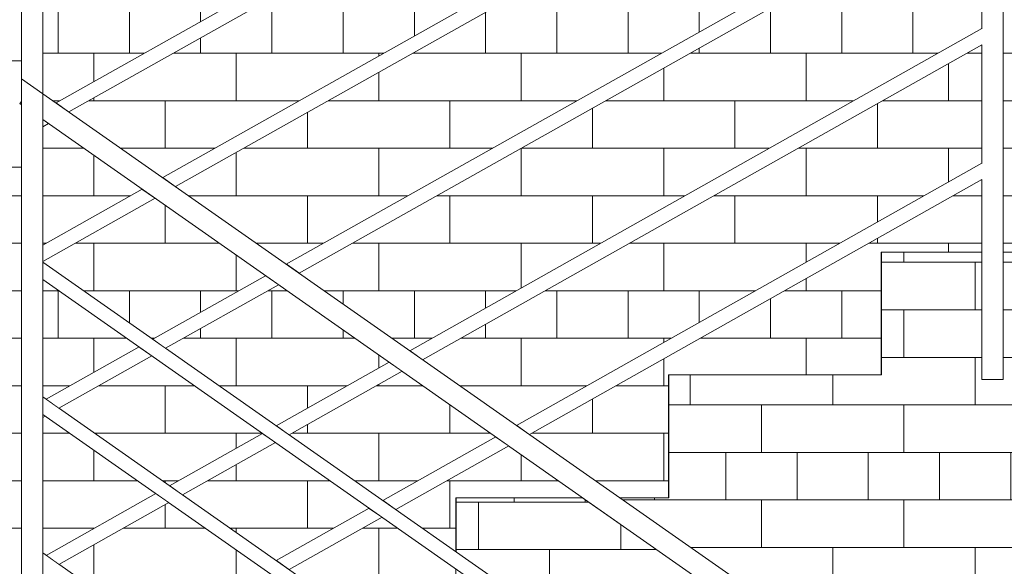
# Model space of a CAD drawing. Header units: centimetres. Extents: x 13236 to 130629, y -361 to 3059.
# Tile 22 of 71: x 76144 to 76283, y 91 to 168. Entities that reach past the tile are written whole.
import ezdxf

# ---------------------------------------------------------------- set-up
doc = ezdxf.new("R2010")
doc.units = ezdxf.units.CM
doc.header["$MEASUREMENT"] = 0
doc.linetypes.add('Wipeout_Contour', pattern=[100, 0, -100])
for name, color, linetype, lineweight in [('0_Nr_pióra__102', 9, 'Continuous', 5), ('0_Nr_pióra__2', 8, 'Continuous', 5), ('0_Nr_pióra__61', 251, 'Continuous', 13), ('_elementy3d_Nr_pióra__102', 9, 'Continuous', 5)]:
    doc.layers.add(name, color=color, linetype=linetype, lineweight=lineweight)
doc.layers.add('_elementy3d', color=7, linetype='Continuous')

# ---------------------------------------------------------------- blocks, each defined once
blk = doc.blocks.new('Wypełnienie_1_4', base_point=(73973.14, 422.67))
at = {"linetype": 'Wipeout_Contour', "ltscale": 915013.973191}
blk.add_wipeout([(75816.73, -35.2), (75816.73, -115.2), (75898.81, -116.62), (76246.84, -127.34), (76589.22, -131.4), (76589.22, 149.8), (76452.22, 149.8), (76452.22, 89.8), (76342.23, 89.8), (76342.23, 20.81), (76233.72, 20.81), (76233.72, -35.2)], dxfattribs=at).dxf.layer = '_elementy3d'

msp = doc.modelspace()

# ---------------------------------------------------------------- block references
at = {"layer": '_elementy3d_Nr_pióra__102', "linetype": 'Continuous'}
msp.add_blockref('Wypełnienie_1_4', (73973.14, 422.67), dxfattribs=at)

# ---------------------------------------------------------------- next in the draw order: hatches: boundary and pattern name
at = {"layer": '0_Nr_pióra__102', "linetype": 'Continuous'}
h = msp.add_hatch(dxfattribs=at)
h.set_pattern_fill('Cegła___wiązanie_pospoli_00', color=256, style=0, pattern_type=2)
h.set_pattern_definition([(0, (76294.8524, 183.823), (0, 6.7), []), (90, (76294.852, 183.823), (-20.1, 0), [6.7, -6.7]), (90, (76304.902, 190.523), (-20.1, 0), [6.7, -20.1, 6.7, -6.7]), (90, (76299.877, 203.923), (-10.05, 0), [6.7, -33.5])])
h.paths.add_polyline_path([(75999.27, 147.67), (75999.27, 49.07), (76145.47, 49.07), (76145.55, 66.45), (76175.26, 66.45), (76175.26, 83.75), (76205.26, 83.75), (76205.26, 101.05), (76235.26, 101.05), (76235.26, 118.35), (76265.26, 118.35), (76265.26, 135.65), (76295.26, 135.65), (76295.26, 152.95), (76325.26, 152.95), (76325.26, 170.25), (76355.26, 170.25), (76355.26, 187.55), (76385.26, 187.55), (76385.26, 204.85), (76415.88, 204.85), (76415.88, 219.1), (76569.22, 219.1), (76569.21, 319.67), (76456.75, 319.67), (76456.75, 280.1), (76453.75, 280.1), (76453.75, 319.67), (76327.54, 319.67), (76327.54, 259.67), (76238.54, 259.67), (76238.54, 214.67), (76222.54, 214.67), (76222.54, 204.67), (76208.54, 204.67), (76208.54, 199.67), (76145.47, 199.67), (76145.25, 147.67)])
h = msp.add_hatch(dxfattribs=at)
h.set_pattern_fill('Cegła___wiązanie_pospoli_00', color=256, style=0, pattern_type=2)
h.set_pattern_definition([(0, (76409.1454, 120.831), (0, 6.7), []), (90, (76409.145, 120.83), (-20.1, 0), [6.7, -6.7]), (90, (76419.195, 127.53), (-20.1, 0), [6.7, -20.1, 6.7, -6.7]), (90, (76414.17, 140.931), (-10.05, 0), [6.7, -33.5])])
h.paths.add_polyline_path([(76228.17, 101.05), (76254.77, 81.9), (76254.77, 20.68), (76256.77, 20.68), (76256.77, 80.5), (76342.23, 20.68), (76342.23, 89.67), (76452.22, 89.67), (76452.22, 149.67), (76589.22, 149.67), (76589.22, 196.06), (76583.25, 196.06), (76583.25, 220.98), (76458.25, 220.98), (76458.25, 197.6), (76452.11, 197.6), (76452.14, 201.33), (76449.1, 201.3), (76449.1, 220.98), (76418.88, 220.98), (76418.86, 201.66), (76415.85, 201.63), (76415.85, 204.85), (76385.25, 204.85), (76385.25, 187.55), (76355.25, 187.55), (76355.25, 170.25), (76325.25, 170.25), (76325.25, 152.95), (76295.25, 152.95), (76295.25, 135.65), (76287.98, 135.65), (76287.98, 117.7), (76284.98, 117.7), (76284.97, 135.65), (76282.44, 135.65), (76282.44, 117.7), (76279.43, 117.7), (76279.43, 135.65), (76265.25, 135.65), (76265.25, 118.35), (76235.25, 118.35), (76235.25, 101.05)])
h = msp.add_hatch(dxfattribs=at)
h.set_pattern_fill('Bloczki_ceramiczne_0004', color=256, style=0, pattern_type=2)
h.set_pattern_definition([(90, (76073.17, 155.167), (-13.5, 0), [])])
h.paths.add_polyline_path([(75970.8, 162.67), (75970.8, 147.67), (76145.22, 147.67), (76145.54, 147.75), (76145.54, 162.67)])
h = msp.add_hatch(dxfattribs=at)
h.set_pattern_fill('Cegła___wiązanie_pospoli_00', color=256, style=0, pattern_type=2)
h.set_pattern_definition([(0, (76228.514, 80.314), (0, 6.7), []), (90, (76228.514, 80.314), (-20.1, 0), [6.7, -6.7]), (90, (76238.564, 87.014), (-20.1, 0), [6.7, -20.1, 6.7, -6.7]), (90, (76233.539, 100.414), (-10.05, 0), [6.7, -33.5])])
h.paths.add_polyline_path([(76251.86, 80.94), (76223.13, 101.05), (76205.26, 101.05), (76205.26, 92.78), (76251.77, 60.23), (76251.77, 80.81)])

# ---------------------------------------------------------------- next in the draw order: linework, layer by layer
at = {"layer": '0_Nr_pióra__2', "linetype": 'Continuous', "flags": 128}
for points in [[(76145.47, 199.67), (76145.25, 147.67), (75999.27, 147.67), (75999.27, 49.07), (76145.47, 49.07), (76145.55, 66.45), (76175.26, 66.45), (76175.26, 83.75), (76205.26, 83.75), (76205.26, 101.05), (76235.26, 101.05), (76235.26, 118.35), (76265.26, 118.35), (76265.26, 135.65), (76295.26, 135.65), (76295.26, 152.95), (76325.26, 152.95), (76325.26, 170.25)], [(76325.25, 170.25), (76325.25, 152.95), (76295.25, 152.95), (76295.25, 135.65), (76287.98, 135.65), (76287.98, 117.7), (76284.98, 117.7), (76284.97, 135.65), (76282.44, 135.65), (76282.44, 117.7), (76279.43, 117.7), (76279.43, 135.65), (76265.25, 135.65), (76265.25, 118.35), (76235.25, 118.35), (76235.25, 101.05), (76228.17, 101.05), (76254.77, 81.9), (76254.77, 20.68), (76256.77, 20.68), (76256.77, 80.5), (76342.23, 20.68), (76342.23, 89.67), (76452.22, 89.67)]]:
    msp.add_lwpolyline(points, dxfattribs=at)
for points in [[(75970.8, 162.67), (75970.8, 147.67), (76145.22, 147.67), (76145.54, 147.75), (76145.54, 162.67)], [(76251.86, 80.94), (76223.13, 101.05), (76205.26, 101.05), (76205.26, 92.78), (76251.77, 60.23), (76251.77, 80.81)]]:
    msp.add_lwpolyline(points, close=True, dxfattribs=at)

# ---------------------------------------------------------------- next in the draw order: wipeouts: each hides what was drawn before it
at = {"linetype": 'Wipeout_Contour', "ltscale": 381049.04592}
msp.add_wipeout([(76146.97, 158.02), (76146.97, 154.36), (76251.57, 81.14), (76251.79, 81.45), (76251.79, 84.65)], dxfattribs=at)
at = {"linetype": 'Wipeout_Contour', "ltscale": 228431.664171}
msp.add_wipeout([(76143.97, 156.93), (76143.75, 156.62), (76143.97, 156.46)], dxfattribs=at)

# ---------------------------------------------------------------- next in the draw order: wipeouts: each hides what was drawn before it
at = {"linetype": 'Wipeout_Contour', "ltscale": 304582.232473}
msp.add_wipeout([(76143.97, 50.12), (76146.97, 48.02), (76146.97, 158.02), (76143.97, 160.12)], dxfattribs=at)

# ---------------------------------------------------------------- next in the draw order: linework, layer by layer
at = {"layer": '0_Nr_pióra__2', "linetype": 'Continuous'}
for p, q in [((76143.75, 156.62), (76143.97, 156.93)), ((76143.97, 156.46), (76143.75, 156.62)), ((76143.97, 156.46), (76143.97, 156.93)), ((76143.97, 50.12), (76143.97, 156.46))]:
    msp.add_line(p, q, dxfattribs=at)

# ---------------------------------------------------------------- next in the draw order: wipeouts: each hides what was drawn before it
at = {"linetype": 'Wipeout_Contour', "ltscale": 304582.626923}
msp.add_wipeout([(76143.97, 177.82), (76143.97, 160.12), (76146.97, 158.02), (76146.97, 179.51)], dxfattribs=at)
at = {"linetype": 'Wipeout_Contour', "ltscale": 228442.663578}
msp.add_wipeout([(76147.76, 153.81), (76146.97, 154.36), (76146.97, 153.36)], dxfattribs=at)
at = {"linetype": 'Wipeout_Contour', "ltscale": 304797.634326}
msp.add_wipeout([(76146.97, 93.25), (76146.97, 90.8), (76251.79, 17.43), (76251.79, 19.87)], dxfattribs=at)

# ---------------------------------------------------------------- next in the draw order: linework, layer by layer
at = {"layer": '0_Nr_pióra__2', "linetype": 'Continuous'}
for p, q in [((76143.97, 160.12), (76143.97, 177.82)), ((76146.97, 158.02), (76146.97, 176.07)), ((76143.97, 160.12), (76146.97, 158.02)), ((76143.97, 156.93), (76143.97, 160.12)), ((76146.97, 154.36), (76146.97, 158.02)), ((76146.97, 154.36), (76146.97, 154.36)), ((76147.76, 153.81), (76146.97, 153.36))]:
    msp.add_line(p, q, dxfattribs=at)

# ---------------------------------------------------------------- next in the draw order: wipeouts: each hides what was drawn before it
at = {"linetype": 'Wipeout_Contour', "ltscale": 304797.710963}
msp.add_wipeout([(76146.97, 115.25), (76146.97, 112.8), (76251.79, 39.43), (76251.79, 41.87)], dxfattribs=at)

# ---------------------------------------------------------------- next in the draw order: wipeouts: each hides what was drawn before it
at = {"linetype": 'Wipeout_Contour', "ltscale": 304797.797598}
msp.add_wipeout([(76146.97, 134.25), (76146.97, 131.8), (76251.79, 58.43), (76251.79, 60.87)], dxfattribs=at)

# ---------------------------------------------------------------- next in the draw order: linework, layer by layer
at = {"layer": '0_Nr_pióra__61', "linetype": 'Continuous'}
msp.add_line((76228.36, 101.05), (76235.28, 101.05), dxfattribs=at)

# ---------------------------------------------------------------- next in the draw order: wipeouts: each hides what was drawn before it
at = {"linetype": 'Wipeout_Contour', "ltscale": 304988.736077}
msp.add_wipeout([(76279.46, 148.2), (76213.79, 111.25), (76215.61, 109.98), (76279.46, 145.9)], dxfattribs=at)
at = {"linetype": 'Wipeout_Contour', "ltscale": 304618.364676}
msp.add_wipeout([(76160.99, 144.55), (76146.97, 136.66), (76146.97, 134.36), (76162.81, 143.27)], dxfattribs=at)
at = {"linetype": 'Wipeout_Contour', "ltscale": 304619.964107}
msp.add_wipeout([(76147.43, 114.92), (76149.25, 113.65), (76162.37, 121.03), (76160.55, 122.3)], dxfattribs=at)
at = {"linetype": 'Wipeout_Contour', "ltscale": 228442.004525}
msp.add_wipeout([(76146.97, 112.8), (76146.97, 112.36), (76147.32, 112.56)], dxfattribs=at)
at = {"linetype": 'Wipeout_Contour', "ltscale": 304624.596155}
msp.add_wipeout([(76147.43, 92.92), (76149.25, 91.65), (76164.74, 100.36), (76162.92, 101.63)], dxfattribs=at)
at = {"linetype": 'Wipeout_Contour', "ltscale": 304749.728643}
msp.add_wipeout([(76179.91, 92.19), (76181.72, 90.92), (76194.84, 98.29), (76193.02, 99.57)], dxfattribs=at)

# ---------------------------------------------------------------- next in the draw order: linework, layer by layer
at = {"layer": '0_Nr_pióra__2', "linetype": 'Continuous'}
for p, q in [((76146.97, 48.02), (76146.97, 154.36)), ((76146.97, 134.24), (76146.97, 154.36)), ((76160.99, 144.55), (76146.97, 136.66)), ((76162.81, 143.27), (76146.97, 134.36)), ((76146.97, 115.24), (76146.97, 131.8)), ((76160.55, 122.3), (76147.43, 114.92)), ((76162.37, 121.03), (76149.25, 113.65)), ((76146.97, 93.24), (76146.97, 112.8)), ((76147.32, 112.56), (76146.97, 112.36)), ((76162.92, 101.63), (76147.43, 92.92)), ((76164.74, 100.36), (76149.25, 91.65)), ((76193.02, 99.57), (76179.91, 92.19)), ((76194.84, 98.29), (76181.72, 90.92)), ((76251.79, 19.87), (76146.97, 93.25))]:
    msp.add_line(p, q, dxfattribs=at)

# ---------------------------------------------------------------- next in the draw order: wipeouts: each hides what was drawn before it
at = {"linetype": 'Wipeout_Contour', "ltscale": 228772.5818}
msp.add_wipeout([(76213.79, 111.25), (76279.46, 148.2), (76279.46, 148.2)], dxfattribs=at)
at = {"linetype": 'Wipeout_Contour', "ltscale": 304685.854753}
msp.add_wipeout([(76178.42, 132.35), (76162.48, 123.39), (76164.3, 122.11), (76180.23, 131.08)], dxfattribs=at)
at = {"linetype": 'Wipeout_Contour', "ltscale": 304689.590465}
msp.add_wipeout([(76164.86, 102.72), (76166.68, 101.45), (76179.79, 108.83), (76177.97, 110.1)], dxfattribs=at)
at = {"linetype": 'Wipeout_Contour', "ltscale": 304815.608247}
msp.add_wipeout([(76210.89, 109.62), (76194.95, 100.65), (76196.77, 99.38), (76212.71, 108.35)], dxfattribs=at)

# ---------------------------------------------------------------- next in the draw order: linework, layer by layer
at = {"layer": '0_Nr_pióra__2', "linetype": 'Continuous'}
for p, q in [((76178.41, 132.35), (76162.48, 123.39)), ((76180.23, 131.08), (76164.3, 122.11)), ((76282.46, 117.7), (76279.43, 117.72)), ((76177.97, 110.1), (76164.86, 102.72)), ((76179.79, 108.83), (76166.68, 101.45)), ((76212.71, 108.35), (76196.77, 99.38))]:
    msp.add_line(p, q, dxfattribs=at)
at = {"layer": '0_Nr_pióra__61', "linetype": 'Continuous'}
for p, q in [((76235.28, 118.35), (76265.28, 118.35)), ((76235.28, 101.05), (76235.28, 118.35)), ((76205.28, 101.05), (76223.13, 101.05)), ((76205.28, 93.43), (76205.28, 101.05))]:
    msp.add_line(p, q, dxfattribs=at)

# ---------------------------------------------------------------- next in the draw order: wipeouts: each hides what was drawn before it
at = {"linetype": 'Wipeout_Contour', "ltscale": 304958.754393}
msp.add_wipeout([(76279.46, 167.2), (76198.74, 121.78), (76200.56, 120.51), (76279.46, 164.9)], dxfattribs=at)
at = {"linetype": 'Wipeout_Contour', "ltscale": 304755.475195}
msp.add_wipeout([(76179.91, 111.19), (76181.72, 109.92), (76197.66, 118.88), (76195.84, 120.15)], dxfattribs=at)

# ---------------------------------------------------------------- next in the draw order: linework, layer by layer
at = {"layer": '0_Nr_pióra__2', "linetype": 'Continuous'}
for p, q in [((76195.84, 120.15), (76179.91, 111.19)), ((76197.66, 118.88), (76181.72, 109.92)), ((76251.79, 41.87), (76146.97, 115.25)), ((76251.79, 39.43), (76146.97, 112.8)), ((76210.89, 109.62), (76194.95, 100.65))]:
    msp.add_line(p, q, dxfattribs=at)

# ---------------------------------------------------------------- next in the draw order: wipeouts: each hides what was drawn before it
at = {"linetype": 'Wipeout_Contour', "ltscale": 228757.628094}
msp.add_wipeout([(76198.74, 121.78), (76279.46, 167.2), (76279.46, 167.2)], dxfattribs=at)

# ---------------------------------------------------------------- next in the draw order: linework, layer by layer
at = {"layer": '0_Nr_pióra__2', "linetype": 'Continuous'}
msp.add_line((76251.79, 58.43), (76146.97, 131.8), dxfattribs=at)

# ---------------------------------------------------------------- next in the draw order: wipeouts: each hides what was drawn before it
at = {"linetype": 'Wipeout_Contour', "ltscale": 304924.052257}
msp.add_wipeout([(76181.32, 133.98), (76183.13, 132.71), (76279.46, 186.9), (76279.46, 189.2)], dxfattribs=at)

# ---------------------------------------------------------------- next in the draw order: wipeouts: each hides what was drawn before it
at = {"linetype": 'Wipeout_Contour', "ltscale": 228740.326932}
msp.add_wipeout([(76181.32, 133.98), (76279.46, 189.2), (76279.46, 189.2)], dxfattribs=at)

# ---------------------------------------------------------------- next in the draw order: linework, layer by layer
at = {"layer": '0_Nr_pióra__2', "linetype": 'Continuous'}
msp.add_line((76251.79, 60.87), (76146.97, 134.25), dxfattribs=at)
at = {"layer": '0_Nr_pióra__61', "linetype": 'Continuous'}
msp.add_line((76265.28, 118.35), (76265.28, 135.65), dxfattribs=at)

# ---------------------------------------------------------------- next in the draw order: wipeouts: each hides what was drawn before it
at = {"linetype": 'Wipeout_Contour', "ltscale": 304889.36553}
msp.add_wipeout([(76163.89, 146.18), (76165.71, 144.91), (76279.46, 208.9), (76279.46, 211.2)], dxfattribs=at)

# ---------------------------------------------------------------- next in the draw order: wipeouts: each hides what was drawn before it
at = {"linetype": 'Wipeout_Contour', "ltscale": 228723.040421}
msp.add_wipeout([(76163.89, 146.18), (76279.46, 211.2), (76279.46, 211.2)], dxfattribs=at)

# ---------------------------------------------------------------- next in the draw order: linework, layer by layer
at = {"layer": '0_Nr_pióra__2', "linetype": 'Continuous'}
msp.add_line((76251.57, 81.14), (76146.97, 154.36), dxfattribs=at)

# ---------------------------------------------------------------- next in the draw order: wipeouts: each hides what was drawn before it
at = {"linetype": 'Wipeout_Contour', "ltscale": 304859.421587}
msp.add_wipeout([(76148.84, 156.71), (76150.66, 155.44), (76279.46, 227.9), (76279.46, 230.2)], dxfattribs=at)

# ---------------------------------------------------------------- next in the draw order: wipeouts: each hides what was drawn before it
at = {"linetype": 'Wipeout_Contour', "ltscale": 228708.123298}
msp.add_wipeout([(76148.84, 156.71), (76279.46, 230.2), (76279.46, 230.2)], dxfattribs=at)

# ---------------------------------------------------------------- next in the draw order: linework, layer by layer
at = {"layer": '0_Nr_pióra__2', "linetype": 'Continuous'}
msp.add_line((76251.79, 84.65), (76146.97, 158.02), dxfattribs=at)

# ---------------------------------------------------------------- next in the draw order: wipeouts: each hides what was drawn before it
at = {"linetype": 'Wipeout_Contour', "ltscale": 457688.648124}
msp.add_wipeout([(76282.43, 252.28), (76279.46, 250.61), (76279.46, 124.05), (76282.46, 125.74), (76282.46, 255.74), (76280.96, 254.89)], dxfattribs=at)

# ---------------------------------------------------------------- next in the draw order: linework, layer by layer
at = {"layer": '0_Nr_pióra__2', "linetype": 'Continuous'}
for p, q in [((76282.46, 117.7), (76282.46, 255.74)), ((76279.46, 230.2), (76148.84, 156.71)), ((76279.46, 227.9), (76150.66, 155.44)), ((76279.46, 211.2), (76163.89, 146.18)), ((76279.46, 208.9), (76165.71, 144.91)), ((76279.46, 189.2), (76181.32, 133.98)), ((76279.46, 186.9), (76183.13, 132.71)), ((76279.46, 167.2), (76279.46, 186.9)), ((76279.46, 167.2), (76198.74, 121.78)), ((76279.46, 164.9), (76200.56, 120.51)), ((76279.46, 148.2), (76279.46, 164.9)), ((76279.46, 148.2), (76213.79, 111.25)), ((76279.46, 145.9), (76215.61, 109.98)), ((76279.46, 124.05), (76279.46, 145.9)), ((76279.46, 124.05), (76279.43, 117.7))]:
    msp.add_line(p, q, dxfattribs=at)
at = {"layer": '0_Nr_pióra__61', "linetype": 'Continuous'}
for p, q in [((76265.28, 135.65), (76279.46, 135.65)), ((76282.46, 135.65), (76285, 135.65))]:
    msp.add_line(p, q, dxfattribs=at)

doc.saveas('drawing.dxf')
